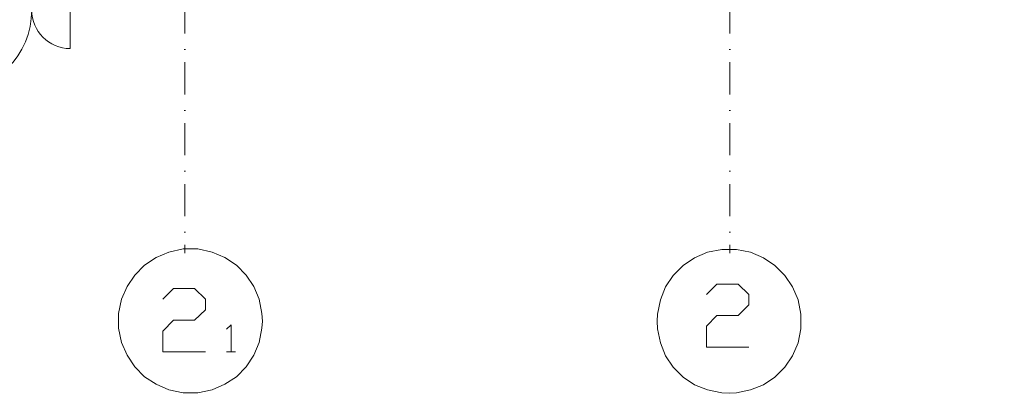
# Model space of a CAD drawing. Extents: x -283435 to 14216, y -77540 to 30522.
# Tile 169 of 177: x -21421 to -10580, y -39889 to -35775. Entities that reach past the tile are written whole.
import ezdxf

# ---------------------------------------------------------------- set-up
doc = ezdxf.new("R2010")
doc.units = 0
doc.header["$MEASUREMENT"] = 0
doc.linetypes.add('Kropki i Kreski', pattern=[670.277762, 352.777767, -176.388884, 0, -141.111112])
for name, color, linetype in [('Drzwi ArchiCAD', 7, 'Continuous'), ('WYMIARY', 7, 'Continuous'), ('ŚCIANY', 7, 'Continuous')]:
    doc.layers.add(name, color=color, linetype=linetype)
for name, color, linetype, lineweight in [('Drzwi ArchiCAD_Nr_Pióra__3', 3, 'Continuous', 18), ('Drzwi ArchiCAD_Nr_Pióra__7', 7, 'Continuous', 18), ('OSIE_Nr_Pióra__5', 5, 'Continuous', 18), ('OSIE_Nr_Pióra__7', 7, 'Continuous', 18), ('WYMIARY_Nr_Pióra__4', 4, 'Continuous', 18), ('WYMIARY_Nr_Pióra__5', 5, 'Continuous', 18)]:
    doc.layers.add(name, color=color, linetype=linetype, lineweight=lineweight)
doc.styles.add('GENERATED_STYLE_1', font='arial.ttf')
doc.styles.add('GENERATED_STYLE_2', font='txt')
doc.dimstyles.new('GENERATED_STYLE__1', dxfattribs={"dimtxt": 300, "dimasz": 228, "dimexe": 0.18, "dimexo": 0, "dimgap": 0.09, "dimtad": 1, "dimdec": 0, "dimlfac": 0.1, "dimzin": 0, "dimdsep": 46, "dimtxsty": 'GENERATED_STYLE_2', "dimblk": 'ARROWHEAD_2', "dimblk1": 'ARROWHEAD_2', "dimblk2": 'ARROWHEAD_2', "dimcen": 0.09, "dimclrd": 256, "dimclre": 256, "dimclrt": 256, "dimazin": 0, "dimtfac": 1, "dimtdec": 4, "dimtmove": 0, "dimatfit": 3, "dimfxl": 1, "dimtolj": 1, "dimtzin": 0, "dimarcsym": 0})

# ---------------------------------------------------------------- blocks, each defined once
blk = doc.blocks.new('D2 Asymetryczne 12')
at = {"layer": 'Drzwi ArchiCAD_Nr_Pióra__3', "linetype": 'Continuous'}
for p, q in [((660, 0), (660, 897.6)), ((-660, 0), (-660, 422.4)), ((-660, 0), (-700, 0)), ((-700, 0), (-700, -115)), ((-660, -115), (-660, 0)), ((700, 0), (660, 0)), ((660, 0), (660, -115)), ((700, -115), (700, 0)), ((-700, -115), (-660, -115)), ((660, -115), (700, -115))]:
    blk.add_line(p, q, dxfattribs=at)
for centre, radius, start, end in [((660, 0), 897.6, 90, 180), ((-660, 0), 422.4, 0, 90)]:
    blk.add_arc(centre, radius, start, end, dxfattribs=at)
at = {"layer": 'Drzwi ArchiCAD_Nr_Pióra__7', "linetype": 'Continuous'}
for p, q in [((-700, 0), (-700, -115)), ((700, 0), (700, -115))]:
    blk.add_line(p, q, dxfattribs=at)
blk = doc.blocks.new('Ściana_1', base_point=(10397, -35210))
at = {"layer": 'Drzwi ArchiCAD', "linetype": 'Continuous', "rotation": 180}
blk.add_blockref('D2 Asymetryczne 12', (-21526, -35670), dxfattribs=at)
blk = doc.blocks.new('*D1100')
at = {"layer": 'WYMIARY_Nr_Pióra__4', "linetype": 'Continuous', "transparency": 16777216}
for p, q in [((8538, -35123), (8838, -35296)), ((8913, -35210), (8463, -35210)), ((8688, -35670), (8688, -35210)), ((8538, -35583), (8838, -35756)), ((8913, -35670), (8463, -35670)), ((8688, -35817), (8688, -35670))]:
    blk.add_line(p, q, dxfattribs=at)
at = {"layer": 'WYMIARY_Nr_Pióra__5', "transparency": 16777216, "insert": (8328, -36212), "char_height": 300, "attachment_point": 1, "rotation": 90, "style": 'GENERATED_STYLE_1'}
blk.add_mtext('{46}', dxfattribs=at)
blk = doc.blocks.new('ARROWHEAD_2')
at = {"linetype": 'Continuous'}
for p, q in [((-0.378, -0.655), (0.378, 0.655)), ((0, 0), (-1, 0))]:
    blk.add_line(p, q, dxfattribs=at)

msp = doc.modelspace()

# ---------------------------------------------------------------- linework, layer by layer
at = {"layer": 'OSIE_Nr_Pióra__5', "linetype": 'Kropki i Kreski'}
msp.add_line((-19602.3, 27442), (-19602.3, -38346.1), dxfattribs=at)
at = {"layer": 'OSIE_Nr_Pióra__7', "linetype": 'Kropki i Kreski'}
msp.add_line((-13602.8, 27442), (-13602.8, -38346.1), dxfattribs=at)
at = {"layer": 'OSIE_Nr_Pióra__7', "linetype": 'Continuous', "flags": 128}
for points in [[(-20333, -39093.7), (-20333, -39172.3), (-20301.6, -39329.1), (-20238.7, -39470.2), (-20155.1, -39595.9), (-20045.4, -39705.6), (-19919.7, -39789.2), (-19778.6, -39852), (-19621.8, -39883.4), (-19543.3, -39883.4), (-19459.7, -39883.4), (-19302.9, -39852), (-19161.8, -39789.2), (-19036.1, -39705.6), (-18926.4, -39595.9), (-18842.8, -39470.2), (-18785.3, -39329.1), (-18753.9, -39172.3), (-18748.5, -39093.7), (-18753.9, -39010.1), (-18785.3, -38853.3), (-18842.8, -38712.2), (-18926.4, -38586.5), (-19036.1, -38476.8), (-19161.8, -38393.3), (-19302.9, -38335.7), (-19459.7, -38299), (-19543.3, -38299), (-19621.8, -38299), (-19778.6, -38335.7), (-19919.7, -38393.3), (-20045.4, -38476.8), (-20155.1, -38586.5), (-20238.7, -38712.2), (-20301.6, -38853.3), (-20333, -39010.1)], [(-14403.4, -39093.7), (-14398.3, -39177.6), (-14366.9, -39334.4), (-14309.4, -39475.5), (-14225.8, -39600.9), (-14115.8, -39710.9), (-13990.4, -39794.5), (-13849.3, -39852), (-13692.2, -39883.4), (-13608.6, -39888.8), (-13530.4, -39883.4), (-13373.3, -39852), (-13232.2, -39794.5), (-13106.8, -39710.9), (-12996.8, -39600.9), (-12913.2, -39475.5), (-12850.7, -39334.4), (-12819.2, -39177.6), (-12819.2, -39093.7), (-12819.2, -39015.5), (-12850.7, -38858.7), (-12913.2, -38717.3), (-12996.8, -38591.9), (-13106.8, -38482.2), (-13232.2, -38398.3), (-13373.3, -38335.7), (-13530.4, -38304.3), (-13608.6, -38304.3), (-13692.2, -38304.3), (-13849.3, -38335.7), (-13990.4, -38398.3), (-14115.8, -38482.2), (-14225.8, -38591.9), (-14309.4, -38717.3), (-14366.9, -38858.7), (-14398.3, -39015.5)]]:
    msp.add_lwpolyline(points, close=True, dxfattribs=at)
for points in [[(-13859.7, -38801.1), (-13744.7, -38686.1), (-13509.3, -38686.1), (-13394.3, -38801.1), (-13394.3, -38916.2), (-13509.3, -39031.2), (-13744.7, -39031.2), (-13859.7, -39151.2), (-13859.7, -39381.6), (-13394.3, -39381.6)], [(-19846.5, -38853.3), (-19726.5, -38733), (-19496.4, -38733), (-19376.1, -38853.3), (-19376.1, -38968.3), (-19496.4, -39083.4), (-19726.5, -39083.4), (-19846.5, -39203.7), (-19846.5, -39433.7), (-19376.1, -39433.7)], [(-19093.6, -39433.7), (-19093.6, -39135.8), (-19146.1, -39182.7)], [(-19146.1, -39433.7), (-19046.7, -39433.7)]]:
    msp.add_lwpolyline(points, dxfattribs=at)

# ---------------------------------------------------------------- block references
at = {"layer": 'ŚCIANY'}
msp.add_blockref('Ściana_1', (10396.7, -35209.9), dxfattribs=at)

# ---------------------------------------------------------------- dimensions: what is measured, and where the dimension line sits
at = {"layer": 'WYMIARY', "linetype": 'Continuous'}
dim = msp.add_linear_dim(base=(8688.3, -35669.9), p1=(-110311.1, -35669.9), p2=(10396.7, -35209.9), angle=90, dimstyle='GENERATED_STYLE__1', dxfattribs=at)
dim.commit()
dim.dimension.update_dxf_attribs({"geometry": '*D1100', "text_midpoint": (8478.3, -35987)})

doc.saveas('drawing.dxf')
